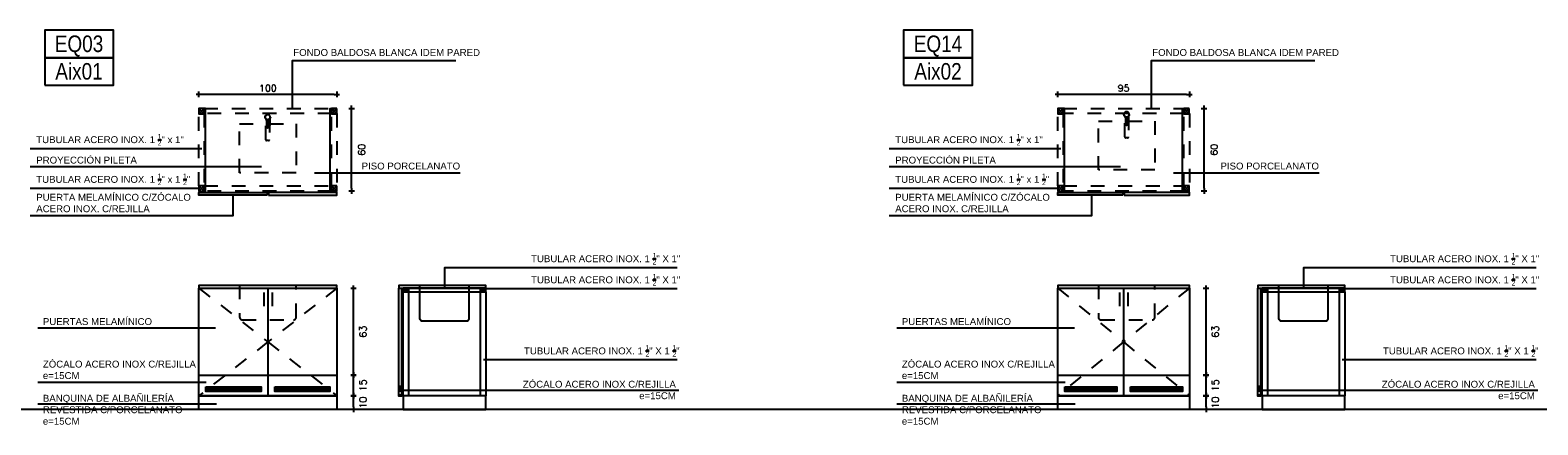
# Model space of a CAD drawing. Header units: millimetres. Extents: x -24.7 to 4, y -20.8 to -17.9.
# Tile 1 of 4: x -24.7 to -13.7, y -20.8 to -17.9. Entities that reach past the tile are written whole.
import ezdxf
from ezdxf.enums import TextEntityAlignment as Align

# ---------------------------------------------------------------- set-up
doc = ezdxf.new("R2010")
doc.units = ezdxf.units.MM
doc.header["$LTSCALE"] = 0.06
doc.linetypes.add('HIDDEN', pattern=[0.375, 0.25, -0.125])
doc.linetypes.add('HIDDEN2', pattern=[4.7625, 3.175, -1.5875])
for name, color, linetype in [('A PROYECCION CONT', 253, 'Continuous'), ('A PROYECCION DISC', 253, 'HIDDEN2'), ('ACERO INOX', 1, 'Continuous'), ('Acot-p', 2, 'Continuous'), ('TEXTOS', 2, 'Continuous'), ('TXT CARPINTERIA', 3, 'Continuous'), ('TXT COTA', 3, 'Continuous')]:
    doc.layers.add(name, color=color, linetype=linetype)
doc.styles.add('arial', font='arial.ttf')
doc.styles.add('arial narrow', font='ARIALN.TTF', dxfattribs={"height": 0.0025})
doc.styles.add('ROMANS', font='romans.shx')
doc.dimstyles.new('ESC20', dxfattribs={"dimtxt": 0.05, "dimasz": 0.02, "dimexe": 0, "dimexo": 0, "dimgap": 0.02, "dimtad": 1, "dimtoh": 1, "dimdec": 0, "dimlfac": 100, "dimzin": 12, "dimdsep": 46, "dimtxsty": 'ROMANS', "dimblk1": 'PUNTO', "dimblk2": 'PUNTO', "dimsah": 1, "dimcen": 0, "dimse1": 1, "dimse2": 1, "dimclrd": 1, "dimclre": 1, "dimadec": 0, "dimazin": 0, "dimtfac": 0.1, "dimtdec": 0, "dimtix": 1, "dimtmove": 2, "dimatfit": 3, "dimldrblk": 'PUNTO', "dimfxl": 1, "dimtvp": 0.7, "dimtolj": 1, "dimtzin": 0, "dimarcsym": 0})

# ---------------------------------------------------------------- blocks, each defined once
blk = doc.blocks.new('TUBULAR')
blk.add_lwpolyline([(-23.486, -19.3), (-23.448, -19.3), (-23.448, -19.261), (-23.486, -19.261)], close=True)
for points in [[(-23.486, -19.261), (-23.448, -19.3)], [(-23.448, -19.261), (-23.486, -19.3)]]:
    blk.add_lwpolyline(points)
blk = doc.blocks.new('PUNTO')
for p, q in [((-1, 0), (1, 0)), ((0, 1), (0, -1))]:
    blk.add_line(p, q)
at = {"const_width": 0.3}
blk.add_lwpolyline([(-0.15, 0, 1), (0.15, 0, 1)], format="xyb", close=True, dxfattribs=at)
blk = doc.blocks.new('*D344')
at = {"layer": 'Acot-p', "color": 8, "lineweight": -2, "transparency": 16777216}
blk.add_line((-22.329, -20.661), (-22.329, -20.601), dxfattribs=at)
at = {"layer": 'Defpoints', "color": 0, "transparency": 16777216}
for p in [(-22.45, -20.581, 10), (-22.329, -20.581), (-22.45, -20.681, 10)]:
    blk.add_point(p, dxfattribs=at)
at = {"layer": 'Acot-p', "color": 8, "lineweight": -2, "transparency": 16777216, "xscale": 0.02, "yscale": 0.02, "zscale": 0.02}
for p, rotation in [((-22.329, -20.581), 90), ((-22.329, -20.681), 270)]:
    blk.add_blockref('PUNTO', p, dxfattribs=dict(at, rotation=rotation))
at = {"layer": 'Acot-p', "color": 0, "transparency": 16777216, "insert": (-22.261, -20.631), "char_height": 0.05, "attachment_point": 5, "rotation": 90, "style": 'ROMANS'}
blk.add_mtext('\\A1;10', dxfattribs=at)
blk = doc.blocks.new('*D345')
at = {"layer": 'Acot-p', "color": 8, "lineweight": -2, "transparency": 16777216}
blk.add_line((-22.329, -20.561), (-22.329, -20.451), dxfattribs=at)
at = {"layer": 'Defpoints', "color": 0, "transparency": 16777216}
for p in [(-22.45, -20.431, 10), (-22.329, -20.431), (-22.45, -20.581, 10)]:
    blk.add_point(p, dxfattribs=at)
at = {"layer": 'Acot-p', "color": 8, "lineweight": -2, "transparency": 16777216, "xscale": 0.02, "yscale": 0.02, "zscale": 0.02}
for p, rotation in [((-22.329, -20.431), 90), ((-22.329, -20.581), 270)]:
    blk.add_blockref('PUNTO', p, dxfattribs=dict(at, rotation=rotation))
at = {"layer": 'Acot-p', "color": 0, "transparency": 16777216, "insert": (-22.261, -20.506), "char_height": 0.05, "attachment_point": 5, "rotation": 90, "style": 'ROMANS'}
blk.add_mtext('\\A1;15', dxfattribs=at)
blk = doc.blocks.new('*D346')
at = {"layer": 'Acot-p', "color": 8, "lineweight": -2, "transparency": 16777216}
blk.add_line((-22.329, -20.411), (-22.329, -19.821), dxfattribs=at)
at = {"layer": 'Defpoints', "color": 0, "transparency": 16777216}
for p in [(-22.45, -19.801, 10), (-22.329, -19.801), (-22.45, -20.431, 10)]:
    blk.add_point(p, dxfattribs=at)
at = {"layer": 'Acot-p', "color": 8, "lineweight": -2, "transparency": 16777216, "xscale": 0.02, "yscale": 0.02, "zscale": 0.02}
for p, rotation in [((-22.329, -19.801), 90), ((-22.329, -20.431), 270)]:
    blk.add_blockref('PUNTO', p, dxfattribs=dict(at, rotation=rotation))
at = {"layer": 'Acot-p', "color": 0, "transparency": 16777216, "insert": (-22.261, -20.116), "char_height": 0.05, "attachment_point": 5, "rotation": 90, "style": 'ROMANS'}
blk.add_mtext('\\A1;63', dxfattribs=at)
blk = doc.blocks.new('tipo equip')
blk.add_lwpolyline([(-0.25, -0.1), (0.25, -0.1), (0.25, 0.1), (-0.25, 0.1)], close=True)
at = {"color": 0, "style": 'arial narrow'}
blk.add_attdef('EQ02A', text='', height=0.12, dxfattribs=at).set_placement((-0.001, 0.001), align=Align.MIDDLE_CENTER)
blk = doc.blocks.new('*D1055')
at = {"layer": 'Acot-p', "color": 8, "lineweight": -2, "transparency": 16777216}
blk.add_line((-16.146, -20.661), (-16.146, -20.601), dxfattribs=at)
at = {"layer": 'Defpoints', "color": 0, "transparency": 16777216}
for p in [(-16.267, -20.581, 10), (-16.146, -20.581), (-16.267, -20.681, 10)]:
    blk.add_point(p, dxfattribs=at)
at = {"layer": 'Acot-p', "color": 8, "lineweight": -2, "transparency": 16777216, "xscale": 0.02, "yscale": 0.02, "zscale": 0.02}
for p, rotation in [((-16.146, -20.581), 90), ((-16.146, -20.681), 270)]:
    blk.add_blockref('PUNTO', p, dxfattribs=dict(at, rotation=rotation))
at = {"layer": 'Acot-p', "color": 0, "transparency": 16777216, "insert": (-16.079, -20.631), "char_height": 0.05, "attachment_point": 5, "rotation": 90, "style": 'ROMANS'}
blk.add_mtext('\\A1;10', dxfattribs=at)
blk = doc.blocks.new('*D1056')
at = {"layer": 'Acot-p', "color": 8, "lineweight": -2, "transparency": 16777216}
blk.add_line((-16.146, -20.561), (-16.146, -20.451), dxfattribs=at)
at = {"layer": 'Defpoints', "color": 0, "transparency": 16777216}
for p in [(-16.267, -20.431, 10), (-16.146, -20.431), (-16.267, -20.581, 10)]:
    blk.add_point(p, dxfattribs=at)
at = {"layer": 'Acot-p', "color": 8, "lineweight": -2, "transparency": 16777216, "xscale": 0.02, "yscale": 0.02, "zscale": 0.02}
for p, rotation in [((-16.146, -20.431), 90), ((-16.146, -20.581), 270)]:
    blk.add_blockref('PUNTO', p, dxfattribs=dict(at, rotation=rotation))
at = {"layer": 'Acot-p', "color": 0, "transparency": 16777216, "insert": (-16.078, -20.506), "char_height": 0.05, "attachment_point": 5, "rotation": 90, "style": 'ROMANS'}
blk.add_mtext('\\A1;15', dxfattribs=at)
blk = doc.blocks.new('*D1057')
at = {"layer": 'Acot-p', "color": 8, "lineweight": -2, "transparency": 16777216}
blk.add_line((-16.146, -20.411), (-16.146, -19.821), dxfattribs=at)
at = {"layer": 'Defpoints', "color": 0, "transparency": 16777216}
for p in [(-16.267, -19.801, 10), (-16.146, -19.801), (-16.267, -20.431, 10)]:
    blk.add_point(p, dxfattribs=at)
at = {"layer": 'Acot-p', "color": 8, "lineweight": -2, "transparency": 16777216, "xscale": 0.02, "yscale": 0.02, "zscale": 0.02}
for p, rotation in [((-16.146, -19.801), 90), ((-16.146, -20.431), 270)]:
    blk.add_blockref('PUNTO', p, dxfattribs=dict(at, rotation=rotation))
at = {"layer": 'Acot-p', "color": 0, "transparency": 16777216, "insert": (-16.078, -20.116), "char_height": 0.05, "attachment_point": 5, "rotation": 90, "style": 'ROMANS'}
blk.add_mtext('\\A1;63', dxfattribs=at)
blk = doc.blocks.new('*D1401')
at = {"layer": 'Acot-p', "color": 8, "lineweight": -2, "transparency": 16777216}
blk.add_line((-22.47, -18.394), (-23.43, -18.394), dxfattribs=at)
at = {"layer": 'Defpoints', "color": 0, "transparency": 16777216}
for p in [(-23.45, -18.394), (-23.45, -18.496, 10), (-22.45, -18.496, 10)]:
    blk.add_point(p, dxfattribs=at)
at = {"layer": 'Acot-p', "color": 8, "lineweight": -2, "transparency": 16777216, "xscale": 0.02, "yscale": 0.02, "zscale": 0.02, "rotation": 180}
blk.add_blockref('PUNTO', (-23.45, -18.394), dxfattribs=at)
at = {"layer": 'Acot-p', "color": 8, "lineweight": -2, "transparency": 16777216, "xscale": 0.02, "yscale": 0.02, "zscale": 0.02}
blk.add_blockref('PUNTO', (-22.45, -18.394), dxfattribs=at)
at = {"layer": 'Acot-p', "color": 0, "transparency": 16777216, "insert": (-22.95, -18.349), "char_height": 0.05, "attachment_point": 5, "style": 'ROMANS'}
blk.add_mtext('\\A1;100', dxfattribs=at)
blk = doc.blocks.new('*D1402')
at = {"layer": 'Acot-p', "color": 8, "lineweight": -2, "transparency": 16777216}
blk.add_line((-22.343, -19.076), (-22.343, -18.516), dxfattribs=at)
at = {"layer": 'Defpoints', "color": 0, "transparency": 16777216}
for p in [(-22.45, -18.496), (-22.343, -18.496), (-22.45, -19.096)]:
    blk.add_point(p, dxfattribs=at)
at = {"layer": 'Acot-p', "color": 8, "lineweight": -2, "transparency": 16777216, "xscale": 0.02, "yscale": 0.02, "zscale": 0.02}
for p, rotation in [((-22.343, -18.496), 90), ((-22.343, -19.096), 270)]:
    blk.add_blockref('PUNTO', p, dxfattribs=dict(at, rotation=rotation))
at = {"layer": 'Acot-p', "color": 0, "transparency": 16777216, "insert": (-22.27, -18.796), "char_height": 0.05, "attachment_point": 5, "rotation": 90, "style": 'ROMANS'}
blk.add_mtext('\\A1;60', dxfattribs=at)
blk = doc.blocks.new('*D1403')
at = {"layer": 'Acot-p', "color": 8, "lineweight": -2, "transparency": 16777216}
blk.add_line((-16.287, -18.394), (-17.2, -18.394), dxfattribs=at)
at = {"layer": 'Defpoints', "color": 0, "transparency": 16777216}
for p in [(-17.22, -18.394), (-17.22, -18.496, 10), (-16.267, -18.496, 10)]:
    blk.add_point(p, dxfattribs=at)
at = {"layer": 'Acot-p', "color": 8, "lineweight": -2, "transparency": 16777216, "xscale": 0.02, "yscale": 0.02, "zscale": 0.02, "rotation": 180}
blk.add_blockref('PUNTO', (-17.22, -18.394), dxfattribs=at)
at = {"layer": 'Acot-p', "color": 8, "lineweight": -2, "transparency": 16777216, "xscale": 0.02, "yscale": 0.02, "zscale": 0.02}
blk.add_blockref('PUNTO', (-16.267, -18.394), dxfattribs=at)
at = {"layer": 'Acot-p', "color": 0, "transparency": 16777216, "insert": (-16.744, -18.349), "char_height": 0.05, "attachment_point": 5, "style": 'ROMANS'}
blk.add_mtext('\\A1;95', dxfattribs=at)
blk = doc.blocks.new('*D1404')
at = {"layer": 'Acot-p', "color": 8, "lineweight": -2, "transparency": 16777216}
blk.add_line((-16.16, -19.076), (-16.16, -18.516), dxfattribs=at)
at = {"layer": 'Defpoints', "color": 0, "transparency": 16777216}
for p in [(-16.267, -18.496), (-16.16, -18.496), (-16.267, -19.096)]:
    blk.add_point(p, dxfattribs=at)
at = {"layer": 'Acot-p', "color": 8, "lineweight": -2, "transparency": 16777216, "xscale": 0.02, "yscale": 0.02, "zscale": 0.02}
for p, rotation in [((-16.16, -18.496), 90), ((-16.16, -19.096), 270)]:
    blk.add_blockref('PUNTO', p, dxfattribs=dict(at, rotation=rotation))
at = {"layer": 'Acot-p', "color": 0, "transparency": 16777216, "insert": (-16.087, -18.796), "char_height": 0.05, "attachment_point": 5, "rotation": 90, "style": 'ROMANS'}
blk.add_mtext('\\A1;60', dxfattribs=at)

msp = doc.modelspace()

# ---------------------------------------------------------------- hatches: boundary and pattern name
at = {"layer": 'ACERO INOX'}
h = msp.add_hatch(dxfattribs=at)
h.set_pattern_fill('_USER', color=256, scale=0.01, pattern_type=0)
h.set_pattern_definition([(180, (3.590283, -41.492777), (-5e-18, -0.01), [])])
h.paths.add_polyline_path([(-22, -20.513), (-21.982, -20.513), (-21.982, -20.548), (-22, -20.548)])
h = msp.add_hatch(dxfattribs=at)
h.set_pattern_fill('_USER', color=256, scale=0.01, pattern_type=0)
h.set_pattern_definition([(180, (9.82006, -41.492777), (-5e-18, -0.01), [])])
h.paths.add_polyline_path([(-15.77, -20.513), (-15.752, -20.513), (-15.752, -20.548), (-15.77, -20.548)])
at = {"layer": 'TXT COTA'}
h = msp.add_hatch(dxfattribs=at)
h.set_pattern_fill('_USER', color=252, scale=0.01, pattern_type=0)
h.set_pattern_definition([(180, (959.785227, 481.625376), (-5e-18, -0.01), [])])
h.paths.add_polyline_path([(-22.9, -20.516), (-22.5, -20.516), (-22.5, -20.551), (-22.9, -20.551)])
h.paths.add_polyline_path([(-23.4, -20.516), (-23, -20.516), (-23, -20.551), (-23.4, -20.551)])
h = msp.add_hatch(dxfattribs=at)
h.set_pattern_fill('_USER', color=252, scale=0.01, pattern_type=0)
h.set_pattern_definition([(180, (966.015004, 481.625376), (-5e-18, -0.01), [])])
h.paths.add_polyline_path([(-16.694, -20.516), (-16.317, -20.516), (-16.317, -20.551), (-16.694, -20.551)])
h.paths.add_polyline_path([(-17.17, -20.516), (-16.794, -20.516), (-16.794, -20.551), (-17.17, -20.551)])

# ---------------------------------------------------------------- linework, layer by layer
for p, q in [((-23.429, -18.789), (-24.674, -18.789)), ((-17.199, -18.789), (-18.445, -18.789)), ((-22.996, -18.921), (-24.674, -18.921)), ((-22.611, -18.964), (-21.555, -18.964)), ((-16.766, -18.921), (-18.445, -18.921)), ((-16.381, -18.964), (-15.325, -18.964)), ((-23.443, -19.077), (-24.674, -19.077)), ((-17.213, -19.077), (-18.445, -19.077)), ((-23.331, -20.092), (-24.619, -20.092)), ((-17.101, -20.092), (-18.389, -20.092)), ((-23.397, -20.485), (-24.619, -20.485)), ((-21.991, -20.541), (-19.969, -20.541)), ((-17.167, -20.485), (-18.389, -20.485)), ((-15.762, -20.541), (-13.739, -20.541)), ((-23.324, -20.642), (-24.619, -20.642)), ((-17.094, -20.642), (-18.389, -20.642))]:
    msp.add_line(p, q)
at = {"elevation": 10}
for points in [[(-21.586, -18.15), (-22.774, -18.15), (-22.774, -18.496)], [(-15.357, -18.15), (-16.544, -18.15), (-16.544, -18.496)], [(-19.981, -19.653), (-21.669, -19.653), (-21.669, -19.801)], [(-13.751, -19.653), (-15.439, -19.653), (-15.439, -19.801)], [(-19.981, -19.806), (-21.387, -19.806)], [(-13.751, -19.806), (-15.158, -19.806)], [(-19.981, -20.322), (-21.387, -20.322)], [(-13.751, -20.322), (-15.158, -20.322)]]:
    msp.add_lwpolyline(points, dxfattribs=at)
for points in [[(-24.674, -19.274), (-23.203, -19.274), (-23.203, -19.126)], [(-18.445, -19.274), (-16.973, -19.274), (-16.973, -19.126)]]:
    msp.add_lwpolyline(points)
at = {"layer": 'A PROYECCION CONT', "elevation": 10}
for points in [[(-22.955, -19.126), (-23.45, -19.126), (-23.45, -19.106), (-22.955, -19.106)], [(-22.945, -19.126), (-22.45, -19.126), (-22.45, -19.106), (-22.945, -19.106)], [(-16.749, -19.126), (-17.22, -19.126), (-17.22, -19.106), (-16.749, -19.106)], [(-16.739, -19.126), (-16.267, -19.126), (-16.267, -19.106), (-16.739, -19.106)], [(-23.45, -20.581), (-22.45, -20.581), (-22.45, -20.681), (-23.45, -20.681)], [(-21.369, -20.581), (-21.969, -20.581), (-21.969, -20.681), (-21.369, -20.681)], [(-17.22, -20.581), (-16.267, -20.581), (-16.267, -20.681), (-17.22, -20.681)], [(-15.139, -20.581), (-15.739, -20.581), (-15.739, -20.681), (-15.139, -20.681)]]:
    msp.add_lwpolyline(points, close=True, dxfattribs=at)
at = {"layer": 'A PROYECCION CONT', "linetype": 'ByBlock', "elevation": 10}
for points in [[(-23.45, -19.801), (-22.45, -19.801), (-22.45, -19.781), (-23.45, -19.781)], [(-22, -19.801), (-21.369, -19.801), (-21.369, -19.781), (-22, -19.781)], [(-17.22, -19.801), (-16.267, -19.801), (-16.267, -19.781), (-17.22, -19.781)], [(-15.77, -19.801), (-15.139, -19.801), (-15.139, -19.781), (-15.77, -19.781)]]:
    msp.add_lwpolyline(points, close=True, dxfattribs=at)
at = {"layer": 'A PROYECCION CONT', "elevation": 10}
for points in [[(-23.45, -20.581), (-23.45, -19.801), (-22.45, -19.801), (-22.45, -20.581)], [(-22.98, -19.831), (-22.98, -19.931)], [(-22.95, -19.801), (-22.95, -20.581)], [(-22.92, -19.831), (-22.92, -19.931)], [(-22, -20.578), (-22, -19.801), (-21.982, -19.801), (-21.982, -20.578)], [(-17.22, -20.581), (-17.22, -19.801), (-16.267, -19.801), (-16.267, -20.581)], [(-16.774, -19.831), (-16.774, -19.931)], [(-16.744, -19.801), (-16.744, -20.581)], [(-16.714, -19.831), (-16.714, -19.931)], [(-15.77, -20.578), (-15.77, -19.801), (-15.752, -19.801), (-15.752, -20.578)]]:
    msp.add_lwpolyline(points, dxfattribs=at)
at = {"layer": 'A PROYECCION DISC', "linetype": 'ByBlock'}
msp.add_xline((-21.369, -20.681), (-1, 0), dxfattribs=at)
at = {"layer": 'A PROYECCION DISC', "color": 1, "linetype": 'HIDDEN', "elevation": 10}
for points in [[(-23.412, -19.058), (-23.45, -19.058), (-23.45, -18.534), (-23.412, -18.534)], [(-22.488, -18.534), (-23.412, -18.534), (-23.412, -18.496), (-22.488, -18.496)], [(-22.45, -19.058), (-22.488, -19.058), (-22.488, -18.534), (-22.45, -18.534)], [(-17.182, -19.058), (-17.22, -19.058), (-17.22, -18.534), (-17.182, -18.534)], [(-16.306, -18.534), (-17.182, -18.534), (-17.182, -18.496), (-16.306, -18.496)], [(-16.267, -19.058), (-16.306, -19.058), (-16.306, -18.534), (-16.267, -18.534)], [(-23.412, -19.058), (-22.488, -19.058), (-22.488, -19.096), (-23.412, -19.096)], [(-17.182, -19.058), (-16.306, -19.058), (-16.306, -19.096), (-17.182, -19.096)]]:
    msp.add_lwpolyline(points, close=True, dxfattribs=at)
at = {"layer": 'A PROYECCION DISC', "linetype": 'HIDDEN', "elevation": 10}
for points in [[(-22.943, -18.628), (-22.943, -18.584, -0.209966), (-22.939, -18.573, 2.566955), (-22.964, -18.573, -0.209966), (-22.959, -18.584), (-22.959, -18.628, 1)], [(-16.714, -18.609), (-16.714, -18.565, -0.209966), (-16.709, -18.554, 2.566955), (-16.735, -18.554, -0.209966), (-16.73, -18.565), (-16.73, -18.609, 1)]]:
    msp.add_lwpolyline(points, format="xyb", close=True, dxfattribs=at)
for points in [[(-22.937, -18.572), (-22.938, -18.723, -0.414214), (-22.945, -18.73), (-22.959, -18.73, -0.414214), (-22.966, -18.723), (-22.965, -18.572)], [(-16.708, -18.553), (-16.708, -18.703, -0.414214), (-16.715, -18.71), (-16.729, -18.71, -0.414214), (-16.736, -18.703), (-16.736, -18.553)]]:
    msp.add_lwpolyline(points, format="xyb", dxfattribs=at)
for points in [[(-16.708, -18.588), (-16.517, -18.588), (-16.517, -18.943), (-16.927, -18.943), (-16.927, -18.588), (-16.736, -18.588)], [(-22.937, -18.608), (-22.746, -18.608), (-22.746, -18.963), (-23.156, -18.963), (-23.156, -18.608), (-22.965, -18.608)], [(-22.937, -18.608), (-22.937, -18.608)]]:
    msp.add_lwpolyline(points, dxfattribs=at)
at = {"layer": 'A PROYECCION DISC', "linetype": 'ByBlock', "elevation": 10}
for points in [[(-21.492, -19.781), (-21.492, -20.021, -0.414214), (-21.512, -20.041), (-21.827, -20.041, -0.414214), (-21.847, -20.021), (-21.847, -19.781)], [(-15.262, -19.781), (-15.262, -20.021, -0.414214), (-15.282, -20.041), (-15.597, -20.041, -0.414214), (-15.617, -20.021), (-15.617, -19.781)]]:
    msp.add_lwpolyline(points, format="xyb", dxfattribs=at)
at = {"layer": 'A PROYECCION DISC', "linetype": 'HIDDEN'}
for centre in [(-22.951, -18.559, 10), (-16.722, -18.54, 10)]:
    msp.add_circle(centre, 0.019, dxfattribs=at)
at = {"layer": 'ACERO INOX', "elevation": 10}
for points in [[(-23.45, -19.096), (-23.402, -19.096), (-23.402, -18.496), (-23.45, -18.496)], [(-22.45, -19.096), (-22.498, -19.096), (-22.498, -18.496), (-22.45, -18.496)], [(-17.22, -19.096), (-17.172, -19.096), (-17.172, -18.496), (-17.22, -18.496)], [(-16.269, -19.096), (-16.317, -19.096), (-16.317, -18.496), (-16.269, -18.496)], [(-21.969, -19.801), (-21.931, -19.827)], [(-21.969, -19.827), (-21.931, -19.801)], [(-21.407, -19.801), (-21.369, -19.827)], [(-21.407, -19.827), (-21.369, -19.801)], [(-15.739, -19.801), (-15.701, -19.827)], [(-15.739, -19.827), (-15.701, -19.801)], [(-15.177, -19.801), (-15.139, -19.827)], [(-15.177, -19.827), (-15.139, -19.801)]]:
    msp.add_lwpolyline(points, dxfattribs=at)
for points in [[(-21.969, -19.801), (-21.969, -19.827), (-21.931, -19.827), (-21.931, -19.801)], [(-21.969, -19.827), (-21.931, -19.827), (-21.931, -20.581), (-21.969, -20.581)], [(-21.931, -19.801), (-21.931, -19.827), (-21.407, -19.827), (-21.407, -19.801)], [(-21.407, -19.801), (-21.407, -19.827), (-21.369, -19.827), (-21.369, -19.801)], [(-21.407, -19.827), (-21.369, -19.827), (-21.369, -20.581), (-21.407, -20.581)], [(-15.739, -19.801), (-15.739, -19.827), (-15.701, -19.827), (-15.701, -19.801)], [(-15.739, -19.827), (-15.701, -19.827), (-15.701, -20.581), (-15.739, -20.581)], [(-15.701, -19.801), (-15.701, -19.827), (-15.177, -19.827), (-15.177, -19.801)], [(-15.177, -19.801), (-15.177, -19.827), (-15.139, -19.827), (-15.139, -19.801)], [(-15.177, -19.827), (-15.139, -19.827), (-15.139, -20.581), (-15.177, -20.581)], [(-21.982, -20.278), (-21.982, -20.578), (-22, -20.578), (-22, -20.428), (-22.003, -20.428), (-22.003, -20.581), (-21.979, -20.581), (-21.979, -20.278)], [(-15.752, -20.278), (-15.752, -20.578), (-15.77, -20.578), (-15.77, -20.428), (-15.773, -20.428), (-15.773, -20.581), (-15.749, -20.581), (-15.749, -20.278)], [(-23.45, -20.431), (-22.45, -20.431), (-22.45, -20.581), (-23.45, -20.581)], [(-17.22, -20.431), (-16.267, -20.431), (-16.267, -20.581), (-17.22, -20.581)], [(-23.4, -20.516), (-23, -20.516), (-23, -20.551), (-23.4, -20.551)], [(-22.9, -20.516), (-22.5, -20.516), (-22.5, -20.551), (-22.9, -20.551)], [(-22, -20.513), (-21.982, -20.513), (-21.982, -20.548), (-22, -20.548)], [(-17.17, -20.516), (-16.794, -20.516), (-16.794, -20.551), (-17.17, -20.551)], [(-16.694, -20.516), (-16.317, -20.516), (-16.317, -20.551), (-16.694, -20.551)], [(-15.77, -20.513), (-15.752, -20.513), (-15.752, -20.548), (-15.77, -20.548)]]:
    msp.add_lwpolyline(points, close=True, dxfattribs=at)
at = {"layer": 'TXT COTA', "color": 252, "linetype": 'HIDDEN'}
for p, q in [((-23.45, -19.801, 10), (-22.95, -20.191, 10)), ((-22.45, -19.801, 10), (-22.95, -20.191, 10)), ((-17.22, -19.801, 10), (-16.744, -20.191, 10)), ((-16.267, -19.801, 10), (-16.744, -20.191, 10)), ((-22.95, -20.191, 10), (-23.45, -20.581, 10)), ((-22.95, -20.191, 10), (-22.45, -20.581, 10)), ((-16.744, -20.191, 10), (-17.22, -20.581, 10)), ((-16.744, -20.191, 10), (-16.267, -20.581, 10))]:
    msp.add_line(p, q, dxfattribs=at)
at = {"layer": 'TXT COTA', "color": 252, "linetype": 'HIDDEN', "elevation": 10}
for points in [[(-23.155, -19.781), (-23.155, -20.011, 0.414214), (-23.135, -20.031), (-22.765, -20.031, 0.414214), (-22.745, -20.011), (-22.745, -19.781)], [(-16.927, -19.781), (-16.927, -20.011, 0.414214), (-16.907, -20.031), (-16.537, -20.031, 0.414214), (-16.517, -20.011), (-16.517, -19.781)]]:
    msp.add_lwpolyline(points, format="xyb", dxfattribs=at)

# ---------------------------------------------------------------- block references
at = {"layer": 'ACERO INOX', "rotation": 180}
for p in [(-46.899, -37.796, 10), (-45.937, -37.796, 10), (-40.669, -37.796, 10), (-39.754, -37.796, 10), (-46.899, -38.358, 10), (-45.937, -38.358, 10), (-40.669, -38.358, 10), (-39.754, -38.358, 10)]:
    msp.add_blockref('TUBULAR', p, dxfattribs=at)
at = {"layer": 'TXT CARPINTERIA'}
for p, values in [((-24.319, -18.028), {'EQ02A': 'EQ03'}), ((-18.089, -18.028), {'EQ02A': 'EQ14'}), ((-24.319, -18.228), {'EQ02A': 'Aix01'}), ((-18.089, -18.228), {'EQ02A': 'Aix02'})]:
    msp.add_blockref('tipo equip', p, dxfattribs=at).add_auto_attribs(values)

# ---------------------------------------------------------------- texts
at = {"layer": 'TEXTOS', "char_height": 0.05, "width": 2.41958, "style": 'arial'}
for s, insert, attachment_point in [('\\A1;FONDO BALDOSA BLANCA IDEM PARED', (-22.766, -18.116), 7), ('\\A1;FONDO BALDOSA BLANCA IDEM PARED', (-16.536, -18.116), 7), ('\\A1;TUBULAR ACERO INOX. 1 {\\H0.7x;\\S1/2;}" x 1"', (-24.63, -18.765), 7), ('\\A1;TUBULAR ACERO INOX. 1 {\\H0.7x;\\S1/2;}" x 1"', (-18.4, -18.765), 7), ('\\A1;PROYECCIÓN PILETA', (-24.63, -18.897), 7), ('\\A1;PISO PORCELANATO', (-22.27, -18.94), 7), ('\\A1;PROYECCIÓN PILETA', (-18.4, -18.897), 7), ('\\A1;PISO PORCELANATO', (-16.041, -18.94), 7), ('\\A1;TUBULAR ACERO INOX. 1 {\\H0.7x;\\S1/2;}" x 1 {\\H0.7x;\\S1/2;}"', (-24.63, -19.053), 7), ('\\A1;TUBULAR ACERO INOX. 1 {\\H0.7x;\\S1/2;}" x 1 {\\H0.7x;\\S1/2;}"', (-18.4, -19.053), 7), ('\\A1;PUERTA MELAMÍNICO C/ZÓCALO\\PACERO INOX. C/REJILLA', (-24.63, -19.25), 7), ('\\A1;PUERTA MELAMÍNICO C/ZÓCALO\\PACERO INOX. C/REJILLA', (-18.4, -19.25), 7), ('\\A1;TUBULAR ACERO INOX. 1 {\\H0.7x;\\S1/2;}" X 1"', (-21.041, -19.629, 10), 7), ('\\A1;TUBULAR ACERO INOX. 1 {\\H0.7x;\\S1/2;}" X 1"', (-14.811, -19.629, 10), 7), ('\\A1;TUBULAR ACERO INOX. 1 {\\H0.7x;\\S1/2;}" X 1"', (-21.041, -19.782, 10), 7), ('\\A1;TUBULAR ACERO INOX. 1 {\\H0.7x;\\S1/2;}" X 1"', (-14.811, -19.782, 10), 7), ('\\A1;PUERTAS MELAMÍNICO', (-24.582, -20.069), 7), ('\\A1;PUERTAS MELAMÍNICO', (-18.352, -20.069), 7), ('\\A1;TUBULAR ACERO INOX. 1 {\\H0.7x;\\S1/2;}" X 1 {\\H0.7x;\\S1/2;}"', (-19.964, -20.298, 10), 9), ('\\A1;TUBULAR ACERO INOX. 1 {\\H0.7x;\\S1/2;}" X 1 {\\H0.7x;\\S1/2;}"', (-13.734, -20.298, 10), 9), ('\\A1;ZÓCALO ACERO INOX C/REJILLA\\Pe=15CM', (-24.582, -20.461), 7), ('\\A1;ZÓCALO ACERO INOX C/REJILLA\\Pe=15CM', (-18.352, -20.461), 7), ('\\A1;ZÓCALO ACERO INOX C/REJILLA\\Pe=15CM', (-19.991, -20.607), 9), ('\\A1;ZÓCALO ACERO INOX C/REJILLA\\Pe=15CM', (-13.761, -20.607), 9), ('\\A1;BANQUINA DE ALBAÑILERÍA \\PREVESTIDA C/PORCELANATO \\Pe=15CM', (-24.582, -20.792), 7), ('\\A1;BANQUINA DE ALBAÑILERÍA \\PREVESTIDA C/PORCELANATO \\Pe=15CM', (-18.352, -20.792), 7)]:
    msp.add_mtext(s, dxfattribs=dict(at, insert=insert, attachment_point=attachment_point))

# ---------------------------------------------------------------- dimensions: what is measured, and where the dimension line sits
at = {"layer": 'Acot-p'}
for base, p1, p2, picture, middle in [((-23.45, -18.394), (-22.45, -18.496, 10), (-23.45, -18.496, 10), '*D1401', (-22.95, -18.349)), ((-17.22, -18.394), (-16.267, -18.496, 10), (-17.22, -18.496, 10), '*D1403', (-16.744, -18.349))]:
    dim = msp.add_linear_dim(base=base, p1=p1, p2=p2, dimstyle='ESC20', override={"dimclrd": 8}, dxfattribs=at)
    dim.commit()
    dim.dimension.update_dxf_attribs({"geometry": picture, "text_midpoint": middle})
for base, p1, p2, picture, middle in [((-22.343, -18.496, 10), (-22.45, -19.096, 10), (-22.45, -18.496, 10), '*D1402', (-22.27, -18.796, 10)), ((-16.16, -18.496, 10), (-16.267, -19.096, 10), (-16.267, -18.496, 10), '*D1404', (-16.087, -18.796, 10)), ((-22.329, -19.801), (-22.45, -20.431, 10), (-22.45, -19.801, 10), '*D346', (-22.261, -20.116)), ((-16.146, -19.801), (-16.267, -20.431, 10), (-16.267, -19.801, 10), '*D1057', (-16.078, -20.116)), ((-22.329, -20.431), (-22.45, -20.581, 10), (-22.45, -20.431, 10), '*D345', (-22.261, -20.506)), ((-16.146, -20.431), (-16.267, -20.581, 10), (-16.267, -20.431, 10), '*D1056', (-16.078, -20.506)), ((-22.329, -20.581), (-22.45, -20.681, 10), (-22.45, -20.581, 10), '*D344', (-22.261, -20.631)), ((-16.146, -20.581), (-16.267, -20.681, 10), (-16.267, -20.581, 10), '*D1055', (-16.079, -20.631))]:
    dim = msp.add_linear_dim(base=base, p1=p1, p2=p2, angle=90, dimstyle='ESC20', override={"dimclrd": 8}, dxfattribs=at)
    dim.commit()
    dim.dimension.update_dxf_attribs({"geometry": picture, "text_midpoint": middle, "dimtype": 160, "text_rotation": 90})

doc.saveas('drawing.dxf')
